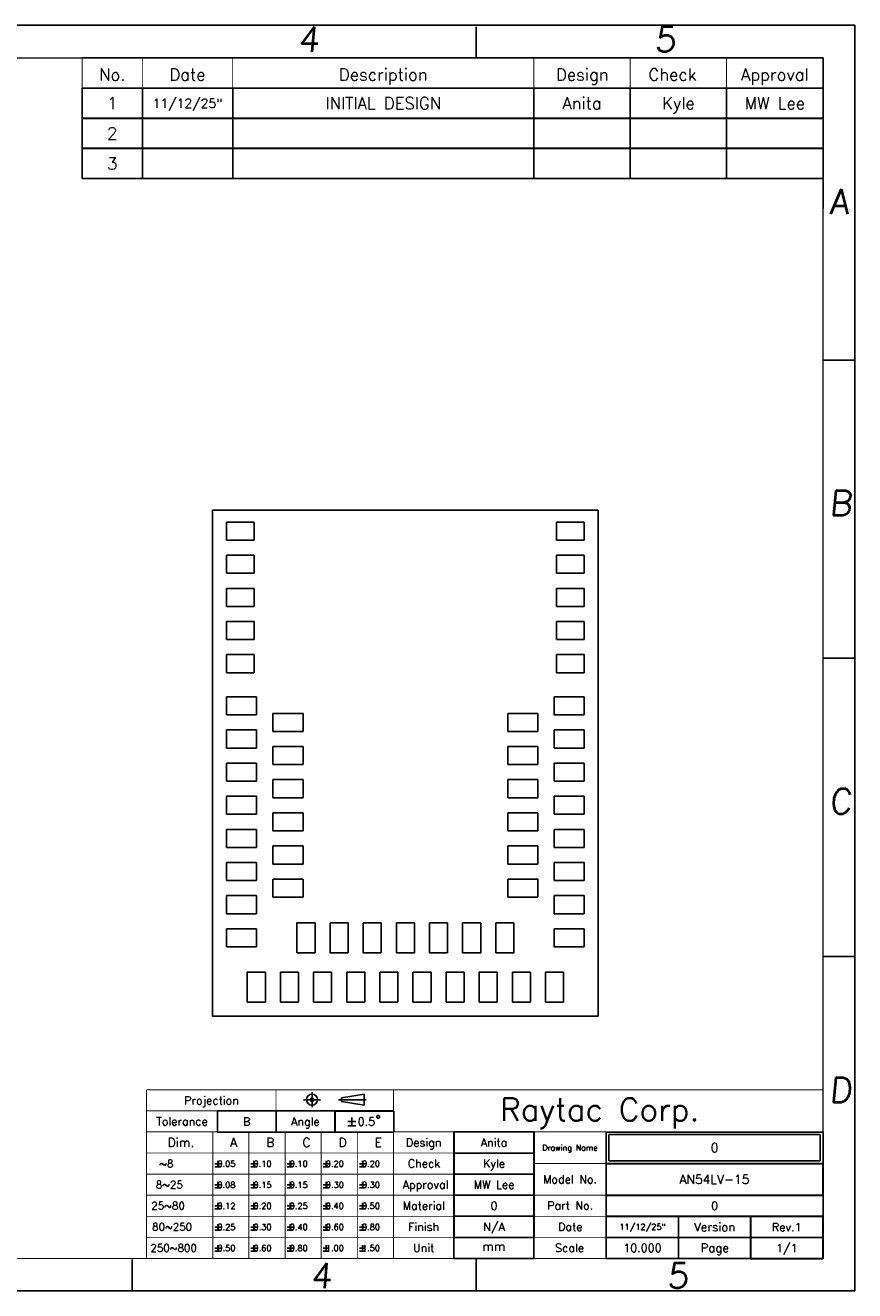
# Model space of a CAD drawing. Header units: millimetres. Extents: x 0 to 297, y 0 to 210.
# Tile 2 of 2: x 159 to 297, y 0 to 210. Entities that reach past the tile are written whole.
import ezdxf

# ---------------------------------------------------------------- set-up
doc = ezdxf.new("R2010")
doc.units = ezdxf.units.MM
doc.header["$LTSCALE"] = 16.335
doc.linetypes.add('CENTER', pattern=[0.6, 0.375, -0.075, 0.075, -0.075])
doc.layers.get('0').update_dxf_attribs({"linetype": 'CONTINUOUS'})
doc.layers.add('DEFAULT_1', color=7, linetype='CENTER')
doc.styles.get("Standard").update_dxf_attribs({"font": 'romans.ttf'})

msp = doc.modelspace()

# ---------------------------------------------------------------- linework, layer by layer
at = {"color": 7, "linetype": 'Continuous'}
for p, q in [((0, 210), (297, 210)), ((297, 0), (297, 210)), ((234.173, 204.558), (234.173, 209.751)), ((168.763, 204.583), (291.763, 204.583)), ((291.763, 204.583), (291.763, 179.583)), ((168.741, 199.557), (291.741, 199.557)), ((168.741, 199.557), (168.741, 184.557)), ((168.763, 199.583), (291.763, 199.583)), ((178.741, 199.557), (178.741, 184.557)), ((193.741, 199.557), (193.741, 184.557)), ((243.741, 199.557), (243.741, 184.557)), ((259.741, 199.557), (259.741, 184.557)), ((275.741, 199.557), (275.741, 184.557)), ((291.741, 199.557), (291.741, 184.557)), ((168.741, 194.557), (291.741, 194.557)), ((168.763, 194.583), (291.763, 194.583)), ((168.741, 189.557), (291.741, 189.557)), ((168.763, 189.583), (291.763, 189.583)), ((168.741, 184.557), (291.741, 184.557)), ((168.763, 184.583), (291.763, 184.583)), ((291.734, 154.454), (297, 154.454)), ((190.412, 129.561), (190.412, 45.561)), ((254.412, 129.561), (190.412, 129.561)), ((254.412, 45.561), (254.412, 129.561)), ((192.712, 127.561), (192.712, 124.561)), ((197.312, 127.561), (192.712, 127.561)), ((197.312, 124.561), (197.312, 127.561)), ((247.512, 127.561), (247.512, 124.561)), ((252.112, 127.561), (247.512, 127.561)), ((252.112, 124.561), (252.112, 127.561)), ((192.712, 124.561), (197.312, 124.561)), ((247.512, 124.561), (252.112, 124.561)), ((192.712, 122.061), (192.712, 119.061)), ((197.312, 122.061), (192.712, 122.061)), ((197.312, 119.061), (197.312, 122.061)), ((247.512, 122.061), (247.512, 119.061)), ((252.112, 122.061), (247.512, 122.061)), ((252.112, 119.061), (252.112, 122.061)), ((192.712, 119.061), (197.312, 119.061)), ((247.512, 119.061), (252.112, 119.061)), ((192.712, 116.561), (192.712, 113.561)), ((197.312, 116.561), (192.712, 116.561)), ((197.312, 113.561), (197.312, 116.561)), ((247.512, 116.561), (247.512, 113.561)), ((252.112, 116.561), (247.512, 116.561)), ((252.112, 113.561), (252.112, 116.561)), ((192.712, 113.561), (197.312, 113.561)), ((247.512, 113.561), (252.112, 113.561)), ((192.712, 111.061), (192.712, 108.061)), ((197.312, 111.061), (192.712, 111.061)), ((197.312, 108.061), (197.312, 111.061)), ((247.512, 111.061), (247.512, 108.061)), ((252.112, 111.061), (247.512, 111.061)), ((252.112, 108.061), (252.112, 111.061)), ((192.712, 108.061), (197.312, 108.061)), ((247.512, 108.061), (252.112, 108.061)), ((192.712, 105.561), (192.712, 102.561)), ((197.312, 105.561), (192.712, 105.561)), ((197.312, 102.561), (197.312, 105.561)), ((252.112, 105.561), (247.512, 105.561)), ((247.512, 105.561), (247.512, 102.561)), ((252.112, 102.561), (252.112, 105.561)), ((291.734, 104.953), (297, 104.953)), ((192.712, 102.561), (197.312, 102.561)), ((247.512, 102.561), (252.112, 102.561)), ((192.712, 98.561), (192.712, 95.561)), ((197.712, 98.561), (192.712, 98.561)), ((197.712, 95.561), (197.712, 98.561)), ((252.112, 98.561), (247.112, 98.561)), ((247.112, 98.561), (247.112, 95.561)), ((252.112, 95.561), (252.112, 98.561)), ((192.712, 95.561), (197.712, 95.561)), ((200.412, 95.811), (200.412, 92.811)), ((205.412, 95.811), (200.412, 95.811)), ((205.412, 92.811), (205.412, 95.811)), ((244.412, 95.811), (239.412, 95.811)), ((239.412, 95.811), (239.412, 92.811)), ((244.412, 92.811), (244.412, 95.811)), ((247.112, 95.561), (252.112, 95.561)), ((192.712, 93.061), (192.712, 90.061)), ((197.712, 93.061), (192.712, 93.061)), ((197.712, 90.061), (197.712, 93.061)), ((200.412, 92.811), (205.412, 92.811)), ((239.412, 92.811), (244.412, 92.811)), ((252.112, 93.061), (247.112, 93.061)), ((247.112, 93.061), (247.112, 90.061)), ((252.112, 90.061), (252.112, 93.061)), ((200.412, 90.311), (200.412, 87.311)), ((205.412, 90.311), (200.412, 90.311)), ((205.412, 87.311), (205.412, 90.311)), ((244.412, 90.311), (239.412, 90.311)), ((239.412, 90.311), (239.412, 87.311)), ((244.412, 87.311), (244.412, 90.311)), ((192.712, 90.061), (197.712, 90.061)), ((247.112, 90.061), (252.112, 90.061)), ((192.712, 87.561), (192.712, 84.561)), ((197.712, 87.561), (192.712, 87.561)), ((197.712, 84.561), (197.712, 87.561)), ((200.412, 87.311), (205.412, 87.311)), ((239.412, 87.311), (244.412, 87.311)), ((252.112, 87.561), (247.112, 87.561)), ((247.112, 87.561), (247.112, 84.561)), ((252.112, 84.561), (252.112, 87.561)), ((192.712, 84.561), (197.712, 84.561)), ((200.412, 84.811), (200.412, 81.811)), ((205.412, 84.811), (200.412, 84.811)), ((205.412, 81.811), (205.412, 84.811)), ((244.412, 84.811), (239.412, 84.811)), ((239.412, 84.811), (239.412, 81.811)), ((244.412, 81.811), (244.412, 84.811)), ((247.112, 84.561), (252.112, 84.561)), ((192.712, 82.061), (192.712, 79.061)), ((197.712, 82.061), (192.712, 82.061)), ((197.712, 79.061), (197.712, 82.061)), ((252.112, 82.061), (247.112, 82.061)), ((247.112, 82.061), (247.112, 79.061)), ((252.112, 79.061), (252.112, 82.061)), ((200.412, 81.811), (205.412, 81.811)), ((239.412, 81.811), (244.412, 81.811)), ((192.712, 79.061), (197.712, 79.061)), ((200.412, 79.311), (200.412, 76.311)), ((205.412, 79.311), (200.412, 79.311)), ((205.412, 76.311), (205.412, 79.311)), ((244.412, 79.311), (239.412, 79.311)), ((239.412, 79.311), (239.412, 76.311)), ((244.412, 76.311), (244.412, 79.311)), ((247.112, 79.061), (252.112, 79.061)), ((192.712, 76.561), (192.712, 73.561)), ((197.712, 76.561), (192.712, 76.561)), ((197.712, 73.561), (197.712, 76.561)), ((200.412, 76.311), (205.412, 76.311)), ((239.412, 76.311), (244.412, 76.311)), ((252.112, 76.561), (247.112, 76.561)), ((247.112, 76.561), (247.112, 73.561)), ((252.112, 73.561), (252.112, 76.561)), ((192.712, 73.561), (197.712, 73.561)), ((200.412, 73.811), (200.412, 70.811)), ((205.412, 73.811), (200.412, 73.811)), ((205.412, 70.811), (205.412, 73.811)), ((244.412, 73.811), (239.412, 73.811)), ((239.412, 73.811), (239.412, 70.811)), ((244.412, 70.811), (244.412, 73.811)), ((247.112, 73.561), (252.112, 73.561)), ((192.712, 71.061), (192.712, 68.061)), ((197.712, 71.061), (192.712, 71.061)), ((197.712, 68.061), (197.712, 71.061)), ((200.412, 70.811), (205.412, 70.811)), ((239.412, 70.811), (244.412, 70.811)), ((252.112, 71.061), (247.112, 71.061)), ((247.112, 71.061), (247.112, 68.061)), ((252.112, 68.061), (252.112, 71.061)), ((192.712, 68.061), (197.712, 68.061)), ((200.412, 68.311), (200.412, 65.311)), ((205.412, 68.311), (200.412, 68.311)), ((205.412, 65.311), (205.412, 68.311)), ((244.412, 68.311), (239.412, 68.311)), ((239.412, 68.311), (239.412, 65.311)), ((244.412, 65.311), (244.412, 68.311)), ((247.112, 68.061), (252.112, 68.061)), ((192.712, 65.561), (192.712, 62.561)), ((197.712, 65.561), (192.712, 65.561)), ((197.712, 62.561), (197.712, 65.561)), ((200.412, 65.311), (205.412, 65.311)), ((239.412, 65.311), (244.412, 65.311)), ((252.112, 65.561), (247.112, 65.561)), ((247.112, 65.561), (247.112, 62.561)), ((252.112, 62.561), (252.112, 65.561)), ((192.712, 62.561), (197.712, 62.561)), ((207.412, 61.061), (204.412, 61.061)), ((204.412, 61.061), (204.412, 56.061)), ((207.412, 56.061), (207.412, 61.061)), ((212.912, 61.061), (209.912, 61.061)), ((209.912, 61.061), (209.912, 56.061)), ((212.912, 56.061), (212.912, 61.061)), ((218.412, 61.061), (215.412, 61.061)), ((215.412, 61.061), (215.412, 56.061)), ((218.412, 56.061), (218.412, 61.061)), ((223.912, 61.061), (220.912, 61.061)), ((220.912, 61.061), (220.912, 56.061)), ((223.912, 56.061), (223.912, 61.061)), ((229.412, 61.061), (226.412, 61.061)), ((226.412, 61.061), (226.412, 56.061)), ((229.412, 56.061), (229.412, 61.061)), ((234.912, 61.061), (231.912, 61.061)), ((231.912, 61.061), (231.912, 56.061)), ((234.912, 56.061), (234.912, 61.061)), ((240.412, 61.061), (237.412, 61.061)), ((237.412, 61.061), (237.412, 56.061)), ((240.412, 56.061), (240.412, 61.061)), ((247.112, 62.561), (252.112, 62.561)), ((192.712, 60.061), (192.712, 57.061)), ((197.712, 60.061), (192.712, 60.061)), ((197.712, 57.061), (197.712, 60.061)), ((252.112, 60.061), (247.112, 60.061)), ((247.112, 60.061), (247.112, 57.061)), ((252.112, 57.061), (252.112, 60.061)), ((192.712, 57.061), (197.712, 57.061)), ((247.112, 57.061), (252.112, 57.061)), ((204.412, 56.061), (207.412, 56.061)), ((209.912, 56.061), (212.912, 56.061)), ((215.412, 56.061), (218.412, 56.061)), ((220.912, 56.061), (223.912, 56.061)), ((226.412, 56.061), (229.412, 56.061)), ((231.912, 56.061), (234.912, 56.061)), ((237.412, 56.061), (240.412, 56.061)), ((291.734, 55.452), (297, 55.452)), ((199.162, 52.861), (196.162, 52.861)), ((196.162, 52.861), (196.162, 47.861)), ((199.162, 47.861), (199.162, 52.861)), ((204.662, 52.861), (201.662, 52.861)), ((201.662, 52.861), (201.662, 47.861)), ((204.662, 47.861), (204.662, 52.861)), ((210.162, 52.861), (207.162, 52.861)), ((207.162, 52.861), (207.162, 47.861)), ((210.162, 47.861), (210.162, 52.861)), ((215.662, 52.861), (212.662, 52.861)), ((212.662, 52.861), (212.662, 47.861)), ((215.662, 47.861), (215.662, 52.861)), ((221.162, 52.861), (218.162, 52.861)), ((218.162, 52.861), (218.162, 47.861)), ((221.162, 47.861), (221.162, 52.861)), ((226.662, 52.861), (223.662, 52.861)), ((223.662, 52.861), (223.662, 47.861)), ((226.662, 47.861), (226.662, 52.861)), ((232.162, 52.861), (229.162, 52.861)), ((229.162, 52.861), (229.162, 47.861)), ((232.162, 47.861), (232.162, 52.861)), ((237.662, 52.861), (234.662, 52.861)), ((234.662, 52.861), (234.662, 47.861)), ((237.662, 47.861), (237.662, 52.861)), ((243.162, 52.861), (240.162, 52.861)), ((240.162, 52.861), (240.162, 47.861)), ((243.162, 47.861), (243.162, 52.861)), ((248.662, 52.861), (245.662, 52.861)), ((245.662, 52.861), (245.662, 47.861)), ((248.662, 47.861), (248.662, 52.861)), ((196.162, 47.861), (199.162, 47.861)), ((201.662, 47.861), (204.662, 47.861)), ((207.162, 47.861), (210.162, 47.861)), ((212.662, 47.861), (215.662, 47.861)), ((218.162, 47.861), (221.162, 47.861)), ((223.662, 47.861), (226.662, 47.861)), ((229.162, 47.861), (232.162, 47.861)), ((234.662, 47.861), (237.662, 47.861)), ((240.162, 47.861), (243.162, 47.861)), ((245.662, 47.861), (248.662, 47.861)), ((190.412, 45.561), (254.412, 45.561)), ((211.823, 31.981), (215.542, 32.61)), ((211.823, 31.409), (211.823, 31.981)), ((215.542, 30.779), (215.542, 32.61)), ((191.19, 29.827), (220.44, 29.827)), ((191.19, 29.827), (191.19, 26.327)), ((191.193, 29.823), (200.943, 29.823)), ((191.193, 29.823), (191.193, 26.323)), ((200.94, 29.827), (200.94, 26.327)), ((200.943, 29.823), (200.943, 26.323)), ((210.69, 29.827), (210.69, 26.327)), ((210.723, 29.808), (220.473, 29.808)), ((210.723, 29.808), (210.723, 26.308)), ((211.823, 31.409), (215.542, 30.779)), ((220.473, 29.808), (220.473, 26.308)), ((212.845, 28.058), (214.195, 28.058)), ((212.845, 27.383), (214.195, 27.383)), ((213.52, 28.733), (213.52, 27.383)), ((191.19, 26.327), (220.44, 26.327)), ((191.193, 26.323), (200.943, 26.323)), ((210.723, 26.308), (220.473, 26.308)), ((230.441, 26.344), (243.741, 26.344)), ((230.441, 26.344), (230.441, 5.344)), ((230.48, 26.347), (243.78, 26.347)), ((230.48, 26.347), (230.48, 8.847)), ((243.741, 26.344), (243.741, 5.344)), ((243.78, 26.347), (243.78, 8.847)), ((255.756, 26.325), (291.756, 26.325)), ((255.756, 26.325), (255.756, 5.325)), ((256.184, 25.898), (291.284, 25.898)), ((256.184, 25.898), (256.184, 21.548)), ((291.284, 25.898), (256.184, 25.898)), ((256.184, 25.898), (256.184, 21.548)), ((291.284, 25.898), (291.284, 21.548)), ((291.284, 21.548), (291.284, 25.898)), ((291.756, 26.325), (291.756, 5.325)), ((190.763, 21.063), (191.763, 21.063)), ((191.263, 21.563), (191.263, 20.563)), ((196.763, 21.063), (197.763, 21.063)), ((197.263, 21.563), (197.263, 20.563)), ((202.763, 21.063), (203.763, 21.063)), ((203.263, 21.563), (203.263, 20.563)), ((208.763, 21.063), (209.763, 21.063)), ((209.263, 21.563), (209.263, 20.563)), ((214.763, 21.063), (215.763, 21.063)), ((215.263, 21.563), (215.263, 20.563)), ((230.441, 22.844), (243.741, 22.844)), ((230.48, 22.847), (243.78, 22.847)), ((255.721, 21.093), (291.721, 21.093)), ((255.721, 21.093), (255.721, 15.873)), ((255.756, 21.075), (291.756, 21.075)), ((256.184, 21.548), (291.284, 21.548)), ((256.184, 21.548), (291.284, 21.548)), ((291.721, 21.093), (291.721, 15.873)), ((190.763, 20.563), (191.763, 20.563)), ((196.763, 20.563), (197.763, 20.563)), ((202.763, 20.563), (203.763, 20.563)), ((208.763, 20.563), (209.763, 20.563)), ((214.763, 20.563), (215.763, 20.563)), ((230.441, 19.344), (243.741, 19.344)), ((230.48, 19.347), (243.78, 19.347)), ((190.763, 17.563), (191.763, 17.563)), ((190.763, 17.063), (191.763, 17.063)), ((191.263, 18.063), (191.263, 17.063)), ((196.763, 17.563), (197.763, 17.563)), ((196.763, 17.063), (197.763, 17.063)), ((197.263, 18.063), (197.263, 17.063)), ((202.763, 17.563), (203.763, 17.563)), ((202.763, 17.063), (203.763, 17.063)), ((203.263, 18.063), (203.263, 17.063)), ((208.763, 17.563), (209.763, 17.563)), ((208.763, 17.063), (209.763, 17.063)), ((209.263, 18.063), (209.263, 17.063)), ((214.763, 17.563), (215.763, 17.563)), ((214.763, 17.063), (215.763, 17.063)), ((215.263, 18.063), (215.263, 17.063)), ((230.441, 15.844), (243.741, 15.844)), ((230.48, 15.847), (243.78, 15.847)), ((255.721, 15.873), (291.721, 15.873)), ((255.739, 15.846), (291.739, 15.846)), ((255.739, 15.846), (255.739, 12.346)), ((255.756, 15.825), (291.756, 15.825)), ((291.739, 15.846), (291.739, 12.346)), ((190.763, 14.063), (191.763, 14.063)), ((190.763, 13.563), (191.763, 13.563)), ((191.263, 14.563), (191.263, 13.563)), ((196.763, 14.063), (197.763, 14.063)), ((196.763, 13.563), (197.763, 13.563)), ((197.263, 14.563), (197.263, 13.563)), ((202.763, 14.063), (203.763, 14.063)), ((202.763, 13.563), (203.763, 13.563)), ((203.263, 14.563), (203.263, 13.563)), ((208.763, 14.063), (209.763, 14.063)), ((208.763, 13.563), (209.763, 13.563)), ((209.263, 14.563), (209.263, 13.563)), ((214.763, 14.063), (215.763, 14.063)), ((214.763, 13.563), (215.763, 13.563)), ((215.263, 14.563), (215.263, 13.563)), ((190.763, 10.563), (191.763, 10.563)), ((191.263, 11.063), (191.263, 10.063)), ((196.763, 10.563), (197.763, 10.563)), ((197.263, 11.063), (197.263, 10.063)), ((202.763, 10.563), (203.763, 10.563)), ((203.263, 11.063), (203.263, 10.063)), ((208.763, 10.563), (209.763, 10.563)), ((209.263, 11.063), (209.263, 10.063)), ((214.763, 10.563), (215.763, 10.563)), ((215.263, 11.063), (215.263, 10.063)), ((230.441, 12.344), (243.741, 12.344)), ((230.48, 12.347), (243.78, 12.347)), ((255.739, 12.346), (291.739, 12.346)), ((255.756, 12.325), (291.756, 12.325)), ((255.765, 12.345), (267.765, 12.345)), ((255.765, 12.345), (255.765, 5.345)), ((267.756, 12.325), (267.756, 5.325)), ((267.765, 12.345), (267.765, 5.345)), ((279.718, 12.307), (291.718, 12.307)), ((279.718, 12.307), (279.718, 5.307)), ((279.756, 12.325), (279.756, 5.325)), ((291.718, 12.307), (291.718, 5.307)), ((190.763, 10.063), (191.763, 10.063)), ((196.763, 10.063), (197.763, 10.063)), ((202.763, 10.063), (203.763, 10.063)), ((208.763, 10.063), (209.763, 10.063)), ((214.763, 10.063), (215.763, 10.063)), ((230.441, 8.844), (243.741, 8.844)), ((230.48, 8.847), (243.78, 8.847)), ((255.756, 8.825), (291.756, 8.825)), ((255.765, 8.845), (267.765, 8.845)), ((279.718, 8.807), (291.718, 8.807)), ((190.763, 7.063), (191.763, 7.063)), ((190.763, 6.563), (191.763, 6.563)), ((191.263, 7.563), (191.263, 6.563)), ((196.763, 7.063), (197.763, 7.063)), ((196.763, 6.563), (197.763, 6.563)), ((197.263, 7.563), (197.263, 6.563)), ((202.763, 7.063), (203.763, 7.063)), ((202.763, 6.563), (203.763, 6.563)), ((203.263, 7.563), (203.263, 6.563)), ((208.763, 7.063), (209.763, 7.063)), ((208.763, 6.563), (209.763, 6.563)), ((209.263, 7.563), (209.263, 6.563)), ((214.763, 7.063), (215.763, 7.063)), ((214.763, 6.563), (215.763, 6.563)), ((215.263, 7.563), (215.263, 6.563)), ((177.058, 5.192), (177.058, 0)), ((230.441, 5.344), (243.741, 5.344)), ((234.173, 5.192), (234.173, 0)), ((255.756, 5.325), (291.756, 5.325)), ((255.765, 5.345), (267.765, 5.345)), ((279.718, 5.307), (291.718, 5.307)), ((0, 0), (297, 0))]:
    msp.add_line(p, q, dxfattribs=at)
for points, const_width in [([(5.266, 204.558), (291.734, 204.558)], 0.2), ([(168.734, 204.558), (168.737, 184.485)], 0.15), ([(178.717, 184.521), (178.734, 204.558)], 0.15), ([(193.75, 184.554), (193.734, 204.558)], 0.15), ([(243.734, 204.558), (243.729, 184.494)], 0.15), ([(259.734, 204.558), (259.727, 184.534)], 0.15), ([(275.734, 204.558), (275.741, 184.495)], 0.15), ([(291.734, 204.558), (291.734, 5.348)], 0.2), ([(168.734, 199.558), (291.734, 199.558)], 0.15), ([(168.734, 194.558), (291.734, 194.558)], 0.15), ([(168.734, 189.558), (291.734, 189.558)], 0.15), ([(168.734, 184.558), (291.734, 184.558)], 0.15), ([(179.434, 33.348), (291.734, 33.348)], 0.15), ([(179.434, 5.348), (179.434, 33.348)], 0.15), ([(200.934, 26.348), (200.934, 33.348)], 0.15), ([(220.434, 5.348), (220.434, 33.348)], 0.15), ([(179.434, 29.848), (220.43, 29.848)], 0.15), ([(191.184, 26.348), (191.184, 29.848)], 0.15), ([(210.684, 26.348), (210.684, 29.848)], 0.15), ([(179.434, 26.348), (291.734, 26.348)], 0.15), ([(190.434, 5.348), (190.434, 26.348)], 0.15), ([(196.434, 26.348), (196.434, 5.348)], 0.15), ([(202.434, 26.348), (202.434, 5.348)], 0.15), ([(208.434, 26.348), (208.434, 5.348)], 0.15), ([(214.434, 26.348), (214.434, 5.348)], 0.15), ([(230.434, 5.348), (230.434, 26.348)], 0.15), ([(243.734, 5.348), (243.734, 26.348)], 0.15), ([(255.734, 5.348), (255.734, 26.348)], 0.15), ([(179.434, 22.848), (243.734, 22.848)], 0.15), ([(243.734, 21.098), (291.734, 21.098)], 0.15), ([(179.434, 19.348), (243.734, 19.348)], 0.15), ([(179.434, 15.848), (291.734, 15.848)], 0.15), ([(179.434, 12.348), (291.734, 12.348)], 0.15), ([(267.734, 5.348), (267.734, 12.348)], 0.15), ([(279.734, 5.348), (279.734, 12.348)], 0.15), ([(291.734, 8.848), (179.434, 8.848)], 0.15), ([(291.734, 5.348), (5.266, 5.348)], 0.2)]:
    msp.add_lwpolyline(points, dxfattribs=dict(at, const_width=const_width))
msp.add_lwpolyline([(217.676, 28.958), (217.676, 28.733), (217.789, 28.621), (218.014, 28.621), (218.126, 28.733), (218.126, 28.958), (218.014, 29.071), (217.789, 29.071), (217.676, 28.958)], dxfattribs=at)
for radius in [0.915, 0.288]:
    msp.add_circle((206.909, 31.695), radius, dxfattribs=at)
at = {"layer": 'DEFAULT_1', "color": 7, "linetype": 'CENTER'}
for p, q in [((205.508, 31.695), (208.329, 31.695)), ((206.909, 32.936), (206.909, 30.453)), ((211.305, 31.695), (215.911, 31.695))]:
    msp.add_line(p, q, dxfattribs=at)

# ---------------------------------------------------------------- texts
at = {"color": 7, "linetype": 'Continuous', "line_spacing_factor": 0.9}
for s, insert, char_height, width, attachment_point in [('\\Q5.0;4', (204.577, 209.747), 4.15, 5.97957, 1), ('\\Q5.0;5', (263.769, 209.747), 4.15, 5.97957, 1), ('No.', (173.762, 202.813), 2, 4.92473, 2), ('Date', (186.227, 202.813), 2, 6.75986, 2), ('Description', (218.734, 202.813), 2, 16.65233, 2), ('Design', (251.775, 202.813), 2, 9.84946, 2), ('Check', (266.745, 202.813), 2, 9.33333, 2), ('Approval', (283.741, 202.813), 2, 12.6595, 2), ('1', (173.741, 198.057), 2, 1.92115, 2), ('11/12/25"', (186.241, 197.807), 1.5, 12.83871, 2), ('INITIAL DESIGN', (218.741, 198.057), 2, 22.05735, 2), ('Anita', (251.741, 198.057), 2, 7.36201, 2), ('Kyle', (267.741, 198.057), 2, 6.19355, 2), ('MW Lee', (283.741, 198.057), 2, 11.64158, 2), ('2', (173.741, 193.057), 2, 1.92115, 2), ('3', (173.741, 188.057), 2, 1.92115, 2), ('\\Q5.0;A', (292.787, 182.827), 4.15, 5.39946, 1), ('\\Q5.0;B', (292.787, 132.8), 4.15, 7.45215, 1), ('\\Q5.0;C', (292.787, 83.299), 4.15, 7.45215, 1), ('\\Q5.0;D', (292.787, 35.378), 4.15, 6.29194, 1), ('Projection', (190.218, 32.238), 1.35, 10.25806, 2), ('Raytac Corp.', (254.682, 31.963), 3.8, 38.87168, 2), ('Tolerance', (185.323, 28.773), 1.35, 9.65323, 2), ('B', (196.068, 28.748), 1.35, 1.61613, 2), ('Angle', (205.811, 28.74), 1.35, 5.34677, 2), ('{\\ftxt;\\W0.0001;\\H0.0001;\\~}{\\ftxt;\\W1.3333333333;\\H1.35; }{\\ftxt;\\W0.0001;\\H0.0001;\\~}0.5{\\ftxt;\\W0.0001;\\H0.0001;\\~}{\\ftxt;\\W0.6666666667;\\H1.35; }{\\ftxt;\\W0.0001;\\H0.0001;\\~}', (215.598, 28.733), 1.35, 8.93468, 2), ('Dim.', (182.93, 25.347), 1.5, 5, 1), ('A', (193.315, 25.347), 1.5, 1.30108, 1), ('B', (199.315, 25.347), 1.5, 1.7957, 1), ('C', (205.315, 25.347), 1.5, 1.7957, 1), ('D', (211.315, 25.347), 1.5, 1.51613, 1), ('E', (217.315, 25.347), 1.5, 1.37097, 1), ('Design', (225.437, 25.256), 1.35, 6.64839, 2), ('Anita', (237.13, 25.272), 1.35, 4.96935, 2), ('Drawing Name', (249.73, 24.193), 0.95, 10.56918, 2), ('0 ', (273.734, 24.473), 1.5, 2.95699, 2), ('   ~8', (178.982, 21.722), 1.25, 6.48746, 1), ('{\\ftxt;\\W0.0001;\\H0.0001;\\~}{\\ftxt;\\W1.1666666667;\\H1.0; }{\\ftxt;\\W0.0001;\\H0.0001;\\~}0.05', (190.763, 21.563), 1, 6.80914, 1), ('{\\ftxt;\\W0.0001;\\H0.0001;\\~}{\\ftxt;\\W1.1666666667;\\H1.0; }{\\ftxt;\\W0.0001;\\H0.0001;\\~}0.10', (196.763, 21.563), 1, 6.80914, 1), ('{\\ftxt;\\W0.0001;\\H0.0001;\\~}{\\ftxt;\\W1.1666666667;\\H1.0; }{\\ftxt;\\W0.0001;\\H0.0001;\\~}0.10', (202.763, 21.563), 1, 6.80914, 1), ('{\\ftxt;\\W0.0001;\\H0.0001;\\~}{\\ftxt;\\W1.1666666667;\\H1.0; }{\\ftxt;\\W0.0001;\\H0.0001;\\~}0.20', (208.763, 21.563), 1, 6.80914, 1), ('{\\ftxt;\\W0.0001;\\H0.0001;\\~}{\\ftxt;\\W1.1666666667;\\H1.0; }{\\ftxt;\\W0.0001;\\H0.0001;\\~}0.20', (214.763, 21.563), 1, 6.80914, 1), ('Check', (225.492, 21.775), 1.35, 6.3, 2), ('Kyle', (237.13, 21.772), 1.35, 4.18065, 2), ('Model No.', (249.743, 19.154), 1.35, 10.41774, 2), ('AN54LV-15', (273.721, 19.233), 1.5, 12.97849, 2), ('  8~25', (179.261, 18.222), 1.25, 7.62545, 1), ('{\\ftxt;\\W0.0001;\\H0.0001;\\~}{\\ftxt;\\W1.1666666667;\\H1.0; }{\\ftxt;\\W0.0001;\\H0.0001;\\~}0.08', (190.763, 18.063), 1, 6.80914, 1), ('{\\ftxt;\\W0.0001;\\H0.0001;\\~}{\\ftxt;\\W1.1666666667;\\H1.0; }{\\ftxt;\\W0.0001;\\H0.0001;\\~}0.15', (196.763, 18.063), 1, 6.80914, 1), ('{\\ftxt;\\W0.0001;\\H0.0001;\\~}{\\ftxt;\\W1.1666666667;\\H1.0; }{\\ftxt;\\W0.0001;\\H0.0001;\\~}0.15', (202.763, 18.063), 1, 6.80914, 1), ('{\\ftxt;\\W0.0001;\\H0.0001;\\~}{\\ftxt;\\W1.1666666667;\\H1.0; }{\\ftxt;\\W0.0001;\\H0.0001;\\~}0.30', (208.763, 18.063), 1, 6.80914, 1), ('{\\ftxt;\\W0.0001;\\H0.0001;\\~}{\\ftxt;\\W1.1666666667;\\H1.0; }{\\ftxt;\\W0.0001;\\H0.0001;\\~}0.30', (214.763, 18.063), 1, 6.80914, 1), ('Approval', (225.76, 18.268), 1.35, 8.54516, 2), ('MW Lee', (237.13, 18.272), 1.35, 7.85806, 2), (' 25~80', (179.37, 14.722), 1.25, 7.56272, 1), ('Material', (225.455, 14.776), 1.35, 7.91613, 2), ('0 ', (237.13, 14.772), 1.35, 2.66129, 2), ('Part No.', (249.762, 14.8), 1.35, 8.9371, 2), ('0 ', (273.739, 14.771), 1.35, 2.66129, 2), ('{\\ftxt;\\W0.0001;\\H0.0001;\\~}{\\ftxt;\\W1.1666666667;\\H1.0; }{\\ftxt;\\W0.0001;\\H0.0001;\\~}0.12', (190.763, 14.563), 1, 6.80914, 1), ('{\\ftxt;\\W0.0001;\\H0.0001;\\~}{\\ftxt;\\W1.1666666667;\\H1.0; }{\\ftxt;\\W0.0001;\\H0.0001;\\~}0.20', (196.763, 14.563), 1, 6.80914, 1), ('{\\ftxt;\\W0.0001;\\H0.0001;\\~}{\\ftxt;\\W1.1666666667;\\H1.0; }{\\ftxt;\\W0.0001;\\H0.0001;\\~}0.25', (202.763, 14.563), 1, 6.80914, 1), ('{\\ftxt;\\W0.0001;\\H0.0001;\\~}{\\ftxt;\\W1.1666666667;\\H1.0; }{\\ftxt;\\W0.0001;\\H0.0001;\\~}0.40', (208.763, 14.563), 1, 6.80914, 1), ('{\\ftxt;\\W0.0001;\\H0.0001;\\~}{\\ftxt;\\W1.1666666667;\\H1.0; }{\\ftxt;\\W0.0001;\\H0.0001;\\~}0.50', (214.763, 14.563), 1, 6.80914, 1), (' 80~250', (179.507, 11.222), 1.25, 8.76344, 1), ('{\\ftxt;\\W0.0001;\\H0.0001;\\~}{\\ftxt;\\W1.1666666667;\\H1.0; }{\\ftxt;\\W0.0001;\\H0.0001;\\~}0.25', (190.763, 11.063), 1, 6.80914, 1), ('{\\ftxt;\\W0.0001;\\H0.0001;\\~}{\\ftxt;\\W1.1666666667;\\H1.0; }{\\ftxt;\\W0.0001;\\H0.0001;\\~}0.30', (196.763, 11.063), 1, 6.80914, 1), ('{\\ftxt;\\W0.0001;\\H0.0001;\\~}{\\ftxt;\\W1.1666666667;\\H1.0; }{\\ftxt;\\W0.0001;\\H0.0001;\\~}0.40', (202.763, 11.063), 1, 6.80914, 1), ('{\\ftxt;\\W0.0001;\\H0.0001;\\~}{\\ftxt;\\W1.1666666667;\\H1.0; }{\\ftxt;\\W0.0001;\\H0.0001;\\~}0.60', (208.763, 11.063), 1, 6.80914, 1), ('{\\ftxt;\\W0.0001;\\H0.0001;\\~}{\\ftxt;\\W1.1666666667;\\H1.0; }{\\ftxt;\\W0.0001;\\H0.0001;\\~}0.80', (214.763, 11.063), 1, 6.80914, 1), ('Finish', (225.434, 11.275), 1.35, 5.82097, 2), ('N/A ', (237.13, 11.272), 1.35, 5.39032, 2), ('Date', (249.781, 11.288), 1.35, 4.5629, 2), ('11/12/25"', (261.765, 11.095), 1, 8.55914, 2), ('Version', (273.758, 11.284), 1.42, 7.69039, 2), ('Rev.1', (285.718, 11.232), 1.35, 5.54032, 2), ('250~800', (180.08, 7.722), 1.25, 8.70072, 1), ('{\\ftxt;\\W0.0001;\\H0.0001;\\~}{\\ftxt;\\W1.1666666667;\\H1.0; }{\\ftxt;\\W0.0001;\\H0.0001;\\~}0.50', (190.763, 7.563), 1, 6.80914, 1), ('{\\ftxt;\\W0.0001;\\H0.0001;\\~}{\\ftxt;\\W1.1666666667;\\H1.0; }{\\ftxt;\\W0.0001;\\H0.0001;\\~}0.60', (196.763, 7.563), 1, 6.80914, 1), ('{\\ftxt;\\W0.0001;\\H0.0001;\\~}{\\ftxt;\\W1.1666666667;\\H1.0; }{\\ftxt;\\W0.0001;\\H0.0001;\\~}0.80', (202.763, 7.563), 1, 6.80914, 1), ('{\\ftxt;\\W0.0001;\\H0.0001;\\~}{\\ftxt;\\W1.1666666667;\\H1.0; }{\\ftxt;\\W0.0001;\\H0.0001;\\~}1.00', (208.763, 7.563), 1, 6.80914, 1), ('{\\ftxt;\\W0.0001;\\H0.0001;\\~}{\\ftxt;\\W1.1666666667;\\H1.0; }{\\ftxt;\\W0.0001;\\H0.0001;\\~}1.50', (214.763, 7.563), 1, 6.80914, 1), ('Unit', (225.445, 7.778), 1.35, 3.99194, 2), ('mm', (237.094, 8.111), 1.5, 4.30108, 2), ('Scale', (249.667, 7.776), 1.35, 5.40968, 2), ('10.000', (261.765, 7.77), 1.35, 7.14677, 2), ('Page', (273.783, 7.81), 1.42, 5.26265, 2), ('1/1', (285.718, 7.732), 1.35, 4.02097, 2), ('\\Q5.0;4', (206.654, 4.572), 4.15, 5.97957, 1), ('\\Q5.0;5', (265.846, 4.572), 4.15, 5.97957, 1)]:
    msp.add_mtext(s, dxfattribs=dict(at, insert=insert, char_height=char_height, width=width, attachment_point=attachment_point))

doc.saveas('drawing.dxf')
